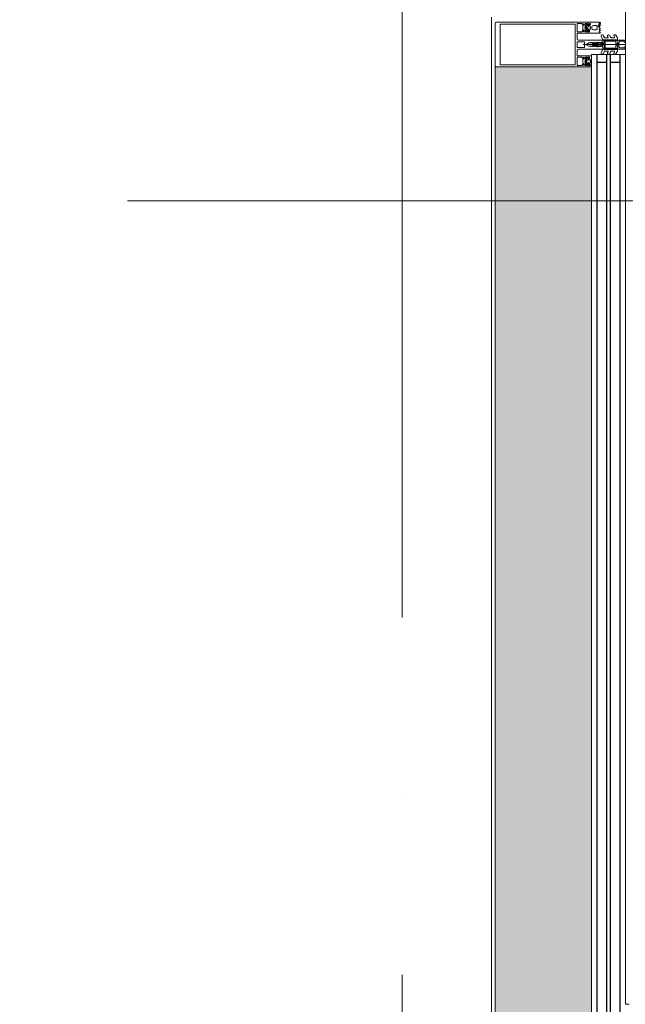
# Model space of a CAD drawing. Header units: millimetres. Extents: x -3267 to 40126, y 29201 to 102288.
# Tile 189 of 256: x 36297 to 36976, y 46369 to 47472. Entities that reach past the tile are written whole.
import ezdxf

# ---------------------------------------------------------------- set-up
doc = ezdxf.new("R2010")
doc.units = ezdxf.units.MM
doc.linetypes.add('4_ Штрихпунктир_ 10 х 2 мм', pattern=[1400, 1000, -200, 0, -200])
for name, color, linetype, lineweight in [('A-DETL-GENF-OTLN', 7, 'Continuous', 9), ('A-GLAZ-CURT-OTLN', 7, 'Continuous', 9), ('A-GLAZ-CWMG-OTLN', 7, 'Continuous', 9), ('A-WALL-____-OTLN', 7, 'Continuous', 9), ('M-EQPM-____-OTLN', 7, 'Continuous', 9), ('S-GRID-____-OTLN', 7, 'Continuous', 9)]:
    doc.layers.add(name, color=color, linetype=linetype, lineweight=lineweight)

# ---------------------------------------------------------------- blocks, each defined once
blk = doc.blocks.new('АРФ_Витраж_Остекление - SI_38mm_TripGlz-4699072-ВКК_02_К1_З_ЭОМ_кабель_')
at = {"layer": 'A-GLAZ-CURT-OTLN', "color": 253, "true_color": 0xaaaaaa}
for p, q in [((-554, 0), (-554, -38)), ((-554, -38), (554, -38))]:
    blk.add_line(p, q, dxfattribs=at)
at = {"layer": 'A-GLAZ-CURT-OTLN', "color": 253, "lineweight": 25, "true_color": 0xaaaaaa}
for p, q in [((-554, -6), (554, -6)), ((-545, -6), (-545, -17)), ((-554, -17), (554, -17)), ((-554, -21), (554, -21)), ((-545, -21), (-545, -32)), ((-554, -32), (554, -32))]:
    blk.add_line(p, q, dxfattribs=at)
blk = doc.blocks.new('Rectangular Mullion - FWS-50-HI_Mull_CovCap-20mm_Mull-105mm_zoloto-5851054-ВКК_02_К1_З_ЭОМ_кабель_')
at = {"layer": 'A-GLAZ-CWMG-OTLN', "true_color": 0xf8f3e1}
blk.add_hatch(color=7, dxfattribs=at).paths.add_polyline_path([(25490, 99404), (25490, 99512), (24410, 99512), (24410, 99404), (24911.5, 99404)])
at = {"layer": 'A-GLAZ-CWMG-OTLN', "color": 253, "true_color": 0xaaaaaa}
blk.add_line((24410, 99404), (25490, 99404), dxfattribs=at)
blk = doc.blocks.new('Rectangular Mullion - HI_CovCap-20mm_Mull-105mm-V275-ВКК_02_К1_З_ЭОМ_кабель_')
at = {"layer": 'A-DETL-GENF-OTLN', "color": 253, "true_color": 0xaaaaaa}
for p, q in [((-25, 144.5), (-25, 130.7)), ((23.5, 146), (-23.5, 146)), ((25, 130.7), (25, 144.5)), ((-25, 136), (-25, 59.4)), ((-22.9, 135.4), (-22.9, 59.4)), ((22.9, 136), (22.9, 59.4)), ((25, 136), (25, 59.4)), ((-21.8, 44.5), (-22.6, 43.5)), ((-22.2, 46.3), (-21.2, 47.4)), ((-20.5, 47.7), (-17.1, 47.7)), ((-16.4, 47.4), (-15.4, 46.3)), ((-15, 43.5), (-15.8, 44.5)), ((-12.6, 53.5), (-12.6, 41.4)), ((-5, 25.5), (-5, 52.5)), ((-3.2, 46.1), (-3.2, 53.5)), ((-2.7, 54), (2.7, 54)), ((2.7, 45.6), (-2.7, 45.6)), ((0, 47.3), (0, 0)), ((3.2, 53.5), (3.2, 46.1)), ((5, 52.5), (5, 25.5)), ((12.6, 41.4), (12.6, 53.5)), ((15, 43.5), (15.8, 44.5)), ((15.4, 46.3), (16.4, 47.4)), ((17.1, 47.7), (20.5, 47.7)), ((21.2, 47.4), (22.2, 46.3)), ((21.8, 44.5), (22.6, 43.5)), ((-22.3, 40.8), (-22.9, 40.8)), ((-22.9, 40.2), (-21.6, 40.2)), ((-22.3, 39.6), (-22.6, 39.1)), ((-21.2, 42.9), (-21.2, 41.7)), ((-21.2, 32.6), (-21.2, 35.6)), ((-21.1, 39.6), (-21.1, 39.8)), ((-19.5, 43.4), (-20.7, 43.4)), ((-20.7, 41.2), (-20.4, 41.2)), ((-20.5, 39.5), (-20.7, 39.4)), ((-20.2, 41.3), (-19.2, 43)), ((-17.6, 44), (-20, 44)), ((-20, 39.2), (-20, 39.3)), ((-19.3, 39.2), (-19.5, 39.1)), ((-19.2, 37.6), (-18.4, 37.6)), ((-18.8, 39), (-18.8, 39.2)), ((-18.4, 43), (-17.4, 41.3)), ((-18.2, 39.2), (-18.3, 39.1)), ((-16.9, 43.4), (-18.1, 43.4)), ((-17.6, 39.2), (-17.7, 39.3)), ((-17.2, 41.2), (-16.9, 41.2)), ((-17, 39.6), (-17.1, 39.4)), ((-16.5, 39.7), (-16.6, 39.7)), ((-16.4, 41.7), (-16.4, 42.9)), ((-16.4, 35.6), (-16.4, 32.6)), ((-14.6, 40.8), (-15.3, 40.8)), ((-1.9, 34.5), (-2.1, 32.8)), ((-0.9, 36.5), (-1.7, 35.1)), ((-1.3, 33.7), (-1.3, 33.8)), ((-1.1, 34.5), (-0.4, 35.7)), ((0.4, 35.7), (1.1, 34.5)), ((1.7, 35.1), (0.9, 36.5)), ((1.3, 33.8), (1.3, 33.7)), ((2.1, 32.8), (1.9, 34.5)), ((14.6, 40.8), (15.3, 40.8)), ((16.4, 41.7), (16.4, 42.9)), ((16.5, 39.7), (16.6, 39.7)), ((16.9, 43.4), (18.1, 43.4)), ((17.2, 41.2), (16.9, 41.2)), ((17, 39.6), (17.1, 39.4)), ((18.4, 43), (17.4, 41.3)), ((17.6, 44), (20, 44)), ((17.6, 39.2), (17.7, 39.3)), ((18.2, 39.2), (18.3, 39.1)), ((18.8, 39), (18.8, 39.2)), ((20.2, 41.3), (19.2, 43)), ((19.3, 39.2), (19.5, 39.1)), ((19.5, 43.4), (20.7, 43.4)), ((20, 39.2), (20, 39.3)), ((20.7, 41.2), (20.4, 41.2)), ((20.5, 39.5), (20.7, 39.4)), ((21.1, 39.6), (21.1, 39.8)), ((21.2, 42.9), (21.2, 41.7)), ((22.9, 40.2), (21.6, 40.2)), ((22.3, 40.8), (22.9, 40.8)), ((22.3, 39.6), (22.6, 39.1)), ((-24.8, 29.2), (-23.5, 29.2)), ((-24.8, 28.3), (-24.8, 28.2)), ((-24.6, 28), (-23.9, 28)), ((-23.6, 28.9), (-24.2, 28.9)), ((-23.1, 29.3), (-20.9, 30.3)), ((-17.4, 31.6), (-20.2, 31.6)), ((-18.4, 29), (-18, 28.1)), ((-17.4, 28.1), (-17, 29)), ((-16.2, 29), (-15.8, 28.1)), ((-15.2, 28.1), (-14.8, 29)), ((-14, 29), (-13.6, 28.1)), ((-7.7, 23.5), (-10.3, 25)), ((-9.1, 27.2), (-5.6, 25.2)), ((-7.5, 19.8), (-7.5, 23.1)), ((-5.4, 9.3), (-5.4, 24.8)), ((-3.5, 25), (-4.5, 25)), ((-3.4, 22.5), (3.4, 22.5)), ((-3.3, 23.5), (-1.9, 23.5)), ((-2.2, 31), (-2.4, 30.9)), ((-2.4, 30.5), (-2.2, 30.4)), ((-1.7, 23.7), (-1.7, 24.9)), ((-1.4, 24.5), (-1.4, 24)), ((-1.2, 31.1), (0.7, 31.1)), ((0.3, 26.2), (-1.1, 26.2)), ((-1.1, 23.8), (-0.5, 24.2)), ((-0.6, 32.5), (-0.6, 32.4)), ((0.8, 33), (-0.1, 33)), ((0.4, 25), (0.2, 25)), ((0.3, 25.3), (0.6, 25.5)), ((0.5, 24.2), (1.4, 23.6)), ((0.6, 32.3), (0.9, 32.3)), ((1, 31.8), (0.7, 32.1)), ((1.9, 23.5), (3.3, 23.5)), ((2.5, 30.9), (2.2, 31)), ((2.3, 30.4), (2.5, 30.5)), ((4.5, 25), (3.5, 25)), ((4.3, 22.5), (4.3, 9.4)), ((5.4, 24.8), (5.4, 9.3)), ((5.7, 25.2), (9.1, 27.2)), ((7.5, 23.1), (7.5, 19.8)), ((10.3, 25), (7.8, 23.5)), ((-7.7, 16.2), (-10.4, 17.8)), ((-9.1, 19.9), (-8.2, 19.4)), ((-9.1, 12.6), (-8.2, 12.1)), ((-7.5, 12.6), (-7.5, 15.8)), ((-3.9, 22), (-3.9, 11)), ((3.9, 11), (3.9, 22)), ((7.5, 15.8), (7.5, 12.6)), ((10.4, 17.8), (7.8, 16.2)), ((8.3, 19.4), (9.1, 19.9)), ((8.3, 12.1), (9.1, 12.6)), ((-7.6, 8.9), (-10.4, 10.5)), ((-5.9, 8.8), (-7.4, 8.8)), ((-5, 1), (-5, 6.7)), ((-2.7, 8.4), (-4, 8.4)), ((-3.7, 1.7), (-3.7, 6)), ((3.4, 10.5), (-3.4, 10.5)), ((-2.7, 7), (-2.1, 7)), ((-1.7, 9), (-2, 8.7)), ((-1.4, 7.3), (-0.7, 8)), ((0.7, 8), (1.4, 7.3)), ((2, 8.7), (1.7, 9)), ((2.1, 7), (2.7, 7)), ((3.3, 8.4), (2.7, 8.4)), ((3.7, 6), (3.7, 1.7)), ((7.4, 8.8), (5.9, 8.8)), ((10.4, 10.5), (7.6, 8.9))]:
    blk.add_line(p, q, dxfattribs=at)
at = {"layer": 'A-DETL-GENF-OTLN', "color": 253, "true_color": 0xaaaaaa, "flags": 128}
for points in [[(22.9, 130.7), (22.9, 140.2), (-22.9, 140.2), (-22.9, 130.7)], [(-19.1, 45.1), (-23.5, 45.1), (-23.5, 42.4), (-22.3, 42.4), (-22.3, 41.8), (-23.1, 41), (-25, 41), (-25, 57.8), (-25, 61)], [(22.9, 61), (22.9, 57.8), (22.9, 56.3), (11.2, 56.3), (-11.2, 56.3), (-22.9, 56.3), (-22.9, 57.8), (-22.9, 61)], [(25, 61), (25, 57.8), (25, 41), (23.1, 41), (22.3, 41.8), (22.3, 42.4), (23.5, 42.4), (23.5, 45.1), (19.1, 45.1)], [(-19.1, 54), (-23.5, 54), (-23.5, 48.3), (-22.3, 48.3), (-22.3, 47.7), (-22.9, 47.1)], [(-14.7, 47.1), (-15.3, 47.7), (-15.3, 48.3), (-14.1, 48.3), (-14.1, 54), (-18.6, 54)], [(-13.1, 40.9), (-14.4, 40.9), (-15.3, 41.8), (-15.3, 42.4), (-14.1, 42.4), (-14.1, 45.1), (-18.6, 45.1)], [(-6.5, 54), (-11.2, 54), (-12.1, 54)], [(12.1, 54), (11.2, 54), (6.5, 54)], [(18.6, 45.1), (14.1, 45.1), (14.1, 42.4), (15.3, 42.4), (15.3, 41.8), (14.4, 40.9), (13.1, 40.9)], [(18.6, 54), (14.1, 54), (14.1, 48.3), (15.3, 48.3), (15.3, 47.7), (14.7, 47.1)], [(22.9, 47.1), (22.3, 47.7), (22.3, 48.3), (23.5, 48.3), (23.5, 54), (19.1, 54)], [(-23.5, 40.8), (-25, 40.8), (-25, 29.4)], [(-22.5, 43.1), (-22, 42.8), (-22, 42.7)], [(-16, 40.2), (-14.7, 40.1), (-16, 40.1), (-16, 39.9)], [(-15.6, 42.7), (-15.6, 42.8), (-15.1, 43.1)], [(-13, 28.1), (-12.6, 28.9), (-12.6, 40.8), (-14, 40.8)], [(-0.9, 42.8), (-2, 40.8), (-2, 39.8), (-2.5, 39.5), (-2, 39.3), (-2, 38), (-2.5, 37.7), (-2, 37.5), (-2, 36.2), (-2.5, 35.9), (-2, 35.7), (-2, 34.4), (-2.5, 34.1), (-2, 33.9), (-2, 32.6), (-2.5, 32.3), (-2, 32.1), (-2, 30.8), (-2.5, 30.5), (-2, 30.3), (-2, 29), (-2.5, 28.7), (-2, 28.5), (-2, 27.2), (-2.5, 26.9), (-2.5, 26)], [(2.5, 26), (2, 26.3), (2, 27.5), (2.5, 27.8), (2, 28.1), (2, 29.3), (2.5, 29.6), (2, 29.9), (2, 31.1), (2.5, 31.4), (2, 31.7), (2, 32.9), (2.5, 33.2), (2, 33.5), (2, 34.7), (2.5, 35), (2, 35.3), (2, 36.5), (2.5, 36.8), (2, 37.1), (2, 38.3), (2.5, 38.6), (2, 38.9), (2, 40.8), (0.9, 42.8)], [(12.6, 38), (12.6, 40.8), (14, 40.8)], [(16, 40.2), (14.7, 40.1), (16, 40.1), (16, 39.9)], [(15.6, 42.7), (15.6, 42.8), (15.1, 43.1)], [(22.5, 43.1), (22, 42.8), (22, 42.7)], [(23.5, 40.8), (25, 40.8), (25, 38)], [(-3.4, 25), (-5, 25), (-5, 9.1)], [(-4.5, 9), (-4.3, 11), (-4.3, 22.5)], [(-1.6, 25.3), (-1.2, 25.6), (-0.2, 25.7), (-0.4, 25.6), (-1.3, 24.8)], [(-0.3, 32), (0.1, 31.7), (-1.2, 31.6)], [(-0.1, 25.3), (-0.1, 25.4), (0, 25.4)], [(0.4, 31.8), (0.4, 31.9), (0.4, 32.1)], [(5, 1), (5, 25), (3.4, 25)], [(-2.6, 1), (-2.6, 1.4), (-3.4, 1.4)], [(3.4, 1.4), (2.7, 1.4), (2.7, 1)]]:
    blk.add_lwpolyline(points, dxfattribs=at)
blk.add_lwpolyline([(0, 37), (0, 35.9)], close=True, dxfattribs=at)
at = {"layer": 'A-DETL-GENF-OTLN', "color": 253, "true_color": 0xaaaaaa}
for centre, radius, start, end in [((-23.5, 144.5), 1.5, 90, 180), ((23.5, 144.5), 1.5, 360, 90), ((-22.6, 46.7), 0.5, 135, 315), ((-21.2, 44), 0.8, 22.6156, 140.0033), ((-20.5, 46.7), 1, 90, 135), ((-20, 44.5), 0.5, 202.6224, 269.9997), ((-18.8, 53.9), 0.256, 12.6804, 167.3196), ((-18.8, 45), 0.256, 12.6804, 167.3196), ((-17.6, 44.5), 0.5, 269.9988, 337.3791), ((-16.4, 44), 0.8, 40.0031, 157.3772), ((-17.1, 46.7), 1, 45, 90), ((-15, 46.7), 0.5, 225, 45), ((-12.1, 53.5), 0.5, 90, 180), ((-6.5, 52.5), 1.5, 360, 90), ((-2.7, 53.5), 0.5, 90, 180), ((-2.7, 46.1), 0.5, 180, 270), ((2.7, 53.5), 0.5, 0, 90), ((2.7, 46.1), 0.5, 270, 0), ((6.5, 52.5), 1.5, 90, 180), ((12.1, 53.5), 0.5, 0, 90), ((15, 46.7), 0.5, 135, 315), ((16.4, 44), 0.8, 22.6228, 139.9969), ((17.1, 46.7), 1, 90, 135), ((17.6, 44.5), 0.5, 202.6209, 270.0012), ((18.8, 53.9), 0.256, 12.6804, 167.3196), ((18.8, 45), 0.256, 12.6804, 167.3196), ((20, 44.5), 0.5, 270.0003, 337.3776), ((21.2, 44), 0.8, 39.9967, 157.3844), ((20.5, 46.7), 1, 45, 90), ((22.6, 46.7), 0.5, 225, 45), ((-23.2, 40.8), 0.3, 180, 0), ((-22.9, 39.5), 0.65, 90, 270), ((-22.9, 39.3), 0.4, 270, 330.0063), ((-22.3, 43.3), 0.3, 140.0103, 239.9951), ((-22.3, 41.1), 0.3, 270.9052, 359.9815), ((-21.4, 39.1), 1, 90.8272, 149.9977), ((-19, 41.9), 3.14, 165.4979, 194.5021), ((-21.6, 39.7), 0.5, 54.9221, 90), ((-21.4, 39.7), 0.339, 3.0025, 90.8217), ((-18.8, 43.7), 4.4, 234.9221, 305.8412), ((-20.7, 42.9), 0.5, 89.9899, 180.0101), ((-20.7, 41.7), 0.5, 179.9897, 270.0103), ((-19.2, 35.6), 2, 89.9974, 180.0026), ((-20.8, 39.6), 0.272, 183.0147, 299.989), ((-20.3, 39.2), 0.316, 18.0033, 119.993), ((-20.4, 41.5), 0.3, 269.9879, 330.0064), ((-19.7, 39.3), 0.3, 197.9991, 314.9995), ((-19.5, 43.1), 0.3, 329.9976, 90.0064), ((-19.1, 39), 0.316, 32.9896, 135.009), ((-18.5, 39.2), 0.3, 213.0015, 329.9997), ((-18.1, 43.1), 0.3, 89.9987, 209.9973), ((-18.4, 35.6), 2, 0.0021, 89.9979), ((-17.9, 39.1), 0.316, 48.0026, 149.9974), ((-17.4, 39.4), 0.3, 227.9972, 345.0045), ((-17.2, 41.5), 0.3, 209.995, 270.0107), ((-16.7, 39.5), 0.3, 63.0032, 164.9985), ((-16.9, 42.9), 0.5, 0.0092, 89.9908), ((-16.9, 41.7), 0.5, 270.009, 359.991), ((-16.3, 39.9), 0.3, 243.009, 359.9888), ((-16, 39.9), 0.3, 90, 125.8412), ((-18.6, 41.9), 3.14, 346.8025, 14.483), ((-15.3, 41.1), 0.3, 166.8025, 270), ((-15.2, 43.3), 0.3, 299.9983, 40.0113), ((-14.8, 40.5), 0.33, 270, 54.9099), ((-14.7, 40.6), 0.5, 269.9912, 352.8263), ((-14, 40.5), 0.3, 90.003, 172.8115), ((-13.1, 41.4), 0.5, 270, 0), ((-0.4, 34.3), 1.5, 150, 173), ((46.6, 30.3), 48, 176, 178.2341), ((0.3, 33.7), 1.6, 150, 176), ((0, 42.3), 1, 30, 150), ((0, 36), 1, 90.0286, 150), ((0, 35.4), 0.5, 90.0573, 150), ((0, 36), 1, 30, 89.9714), ((0, 35.4), 0.5, 30, 89.9427), ((0.8, 33.5), 0.5, 270, 3.8302), ((-0.3, 33.7), 1.6, 4, 30), ((-46.5, 30.3), 48, 3.8302, 4), ((0.4, 34.3), 1.5, 7, 30), ((13.1, 41.4), 0.5, 180, 270), ((14, 40.5), 0.3, 7.1885, 89.997), ((14.7, 40.6), 0.5, 187.1737, 270.0088), ((14.8, 40.5), 0.33, 125.0901, 270), ((15.3, 43.3), 0.3, 139.9887, 240.0017), ((15.3, 41.1), 0.3, 270, 13.1975), ((18.6, 41.9), 3.14, 165.517, 193.1975), ((16, 39.9), 0.3, 54.1588, 90), ((16.3, 39.9), 0.3, 180.0112, 296.991), ((18.8, 43.7), 4.4, 234.1588, 305.0779), ((16.9, 42.9), 0.5, 90.0092, 179.9908), ((16.9, 41.7), 0.5, 180.009, 269.991), ((16.7, 39.5), 0.3, 15.0015, 116.9968), ((17.4, 39.4), 0.3, 194.9955, 312.0028), ((17.2, 41.5), 0.3, 269.9893, 330.005), ((17.9, 39.1), 0.316, 30.0026, 131.9974), ((18.1, 43.1), 0.3, 330.0027, 90.0013), ((18.5, 39.2), 0.3, 210.0003, 326.9985), ((19.1, 39), 0.316, 44.991, 147.0104), ((19.5, 43.1), 0.3, 89.9936, 210.0024), ((19.7, 39.3), 0.3, 225.0005, 342.0009), ((20.3, 39.2), 0.316, 60.007, 161.9967), ((20.4, 41.5), 0.3, 209.9936, 270.0121), ((20.7, 42.9), 0.5, 359.9899, 90.0101), ((20.7, 41.7), 0.5, 269.9897, 0.0103), ((20.8, 39.6), 0.272, 240.011, 356.9853), ((21.4, 39.7), 0.339, 89.1783, 176.9975), ((21.6, 39.7), 0.5, 90, 125.0779), ((21.4, 39.1), 1, 30.0023, 89.1728), ((19, 41.9), 3.14, 345.4979, 14.5021), ((22.3, 41.1), 0.3, 180.0185, 269.0948), ((22.4, 43.3), 0.3, 300.0049, 39.9897), ((22.9, 39.3), 0.4, 209.9937, 270), ((23.2, 40.8), 0.3, 180, 0), ((22.9, 39.5), 0.65, 270, 90), ((-24.8, 29.4), 0.2, 180.0083, 269.9961), ((-24.2, 28.3), 0.6, 89.9898, 180.0124), ((-24.6, 28.2), 0.2, 179.962, 270.0227), ((-23.9, 38.7), 10.7, 270.0006, 296.6602), ((-23.6, 35.2), 6.3, 270.0004, 298.0721), ((-23.5, 30.2), 1, 270.0045, 293.9938), ((-20.2, 32.6), 1, 179.9928, 270.0072), ((-20.7, 29.9), 0.35, 298.0748, 113.9984), ((-18.9, 28.7), 0.51, 31.8069, 116.6614), ((-17.7, 28.3), 0.3, 209.9964, 330.0036), ((-17.4, 32.6), 1, 270.0013, 359.9987), ((-16.6, 28.8), 0.41, 29.9985, 150.0015), ((-15.5, 28.3), 0.3, 209.9964, 330.0036), ((-14.4, 28.8), 0.41, 30.0052, 149.9948), ((-13.3, 28.3), 0.3, 209.9964, 330.0036), ((-9.7, 26.1), 1.3, 154.4117, 240), ((-9.7, 26), 1.3, 60, 150), ((-8, 23.1), 0.5, 360, 60), ((-5.9, 24.8), 0.5, 360, 60), ((-4.5, 25.5), 0.5, 180, 270), ((-3.3, 22.5), 1, 90, 180), ((-3.4, 22), 0.5, 90, 180), ((-3.5, 26), 1, 270, 0), ((-3.4, 26.5), 1.5, 270, 10.22), ((-2.3, 30.7), 0.2, 120, 240), ((17.8, 30.3), 20, 173, 178.0497), ((17.8, 30.3), 20, 179.7236, 190.22), ((-1.9, 23.7), 0.2, 270, 0), ((-1.2, 24.9), 0.5, 135, 180), ((-1.2, 31.8), 0.2, 178.2341, 270), ((-1.2, 30.9), 0.2, 90, 179.3132), ((46.6, 30.3), 48, 179.3132, 184.7125), ((-0.9, 24.5), 0.5, 135, 180), ((-1.2, 24), 0.2, 180, 300), ((-1.1, 26.4), 0.2, 184.7125, 270), ((-1, 25.5), 0.2, 90, 135), ((-0.1, 32.5), 0.5, 90, 180), ((-0.1, 32.4), 0.5, 180, 240), ((-0.4, 25.4), 0.2, 90, 135), ((0, 23.3), 1, 60, 120), ((-0.3, 25.4), 0.2, 360, 90), ((-0.2, 25.5), 0.2, 360, 90), ((0.2, 25.3), 0.3, 180, 270), ((0.2, 25.4), 0.2, 180, 315), ((0.2, 31.9), 0.2, 240, 0), ((0.2, 31.8), 0.2, 270, 0), ((0.3, 25.8), 0.4, 315, 90), ((0.6, 32.1), 0.2, 90, 180), ((0.6, 31.9), 0.2, 45, 180), ((0.4, 25.8), 0.8, 270, 354.4962), ((0.7, 31.5), 0.4, 270, 45), ((0.9, 31.8), 0.5, 1.777, 90), ((-46.5, 30.3), 48, 354.4962, 1.777), ((1.9, 24.5), 1, 240, 270), ((-17.7, 30.3), 20, 349.78, 0.2764), ((3.4, 26.5), 1.5, 169.78, 270), ((-17.7, 30.3), 20, 1.9503, 7), ((2.4, 30.7), 0.2, 300, 60), ((3.5, 26), 1, 180, 270), ((3.3, 22.5), 1, 360, 90), ((3.4, 22), 0.5, 360, 90), ((4.5, 25.5), 0.5, 270, 360), ((5.9, 24.8), 0.5, 120, 180), ((8, 23.1), 0.5, 120, 180), ((9.7, 26), 1.3, 30, 120), ((9.7, 26.1), 1.3, 300, 25.5883), ((-9.8, 18.8), 1.2, 150, 240), ((-9.8, 11.5), 1.2, 150, 240), ((-9.7, 18.8), 1.3, 60, 150), ((-9.7, 11.5), 1.3, 60, 150), ((-8, 19.8), 0.5, 240, 0), ((-8, 12.6), 0.5, 240, 0), ((-8, 15.8), 0.5, 360, 60), ((8, 19.8), 0.5, 180, 300), ((8, 15.8), 0.5, 120, 180), ((8, 12.6), 0.5, 180, 300), ((9.7, 18.8), 1.3, 30, 120), ((9.7, 11.5), 1.3, 30, 120), ((9.8, 18.8), 1.2, 300, 30), ((9.8, 11.5), 1.2, 300, 30), ((-7.4, 9.3), 0.5, 240, 270), ((-5.9, 9.3), 0.5, 270, 0), ((-4, 9.1), 1, 180, 216.8699), ((-4, 6.7), 1, 143.1301, 180), ((-4, 1), 1, 180, 270), ((-5.6, 7.9), 1, 323.1301, 36.8699), ((-4, 8.9), 0.5, 174, 270), ((-3.4, 11), 0.5, 180, 270), ((-2.7, 6), 1, 90, 180), ((-3.4, 1.7), 0.3, 180, 270), ((-3.6, 1), 1, 270, 0), ((-2.7, 9.4), 1, 270, 315), ((-2.1, 8), 1, 270, 315), ((0, 7.3), 2.4, 45, 135), ((0, 7.3), 1, 45, 135), ((2.1, 8), 1, 225, 270), ((2.7, 9.4), 1, 225, 270), ((2.7, 6), 1, 360, 90), ((3.7, 1), 1, 180, 270), ((3.3, 9.4), 1, 270, 0), ((3.4, 11), 0.5, 270, 0), ((3.4, 1.7), 0.3, 270, 0), ((4, 1), 1, 270, 0), ((5.9, 9.3), 0.5, 180, 270), ((7.4, 9.3), 0.5, 270, 300)]:
    blk.add_arc(centre, radius, start, end, dxfattribs=at)
blk = doc.blocks.new('ПР_Низ пояс - Тип 1-V647-ВКК_02_К1_З_ЭОМ_кабель_')
at = {"layer": 'M-EQPM-____-OTLN', "color": 253, "true_color": 0xaaaaaa}
for p in [(700, 0), (2400, 4.3)]:
    blk.add_line(p, (2400, 0), dxfattribs=at)
blk = doc.blocks.new('Наметкина 10_РД_АРФ_К1_R21_rvt-1-ВКК_02_К1_З_ЭОМ_кабель_')
at = {"layer": 'A-WALL-____-OTLN', "color": 253, "true_color": 0xaaaaaa}
blk.add_line((35100, 45559.1), (35100, 47755.6), dxfattribs=at)
at = {"layer": 'A-GLAZ-CURT-OTLN', "color": 253, "lineweight": 9, "true_color": 0xaaaaaa, "rotation": 269.9999999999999}
blk.add_blockref('АРФ_Витраж_Остекление - SI_38mm_TripGlz-4699072-ВКК_02_К1_З_ЭОМ_кабель_', (35250, 47160), dxfattribs=at)
at = {"layer": 'A-GLAZ-CWMG-OTLN', "color": 253, "lineweight": 9, "true_color": 0xaaaaaa, "extrusion": (0, 0, -1), "rotation": 270.0000000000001}
blk.add_blockref('Rectangular Mullion - HI_CovCap-20mm_Mull-105mm-V275-ВКК_02_К1_З_ЭОМ_кабель_', (-35250, 47725), dxfattribs=at)
at = {"layer": 'A-GLAZ-CWMG-OTLN', "color": 253, "lineweight": 9, "true_color": 0xaaaaaa, "rotation": 269.9999999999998}
blk.add_blockref('Rectangular Mullion - FWS-50-HI_Mull_CovCap-20mm_Mull-105mm_zoloto-5851054-ВКК_02_К1_З_ЭОМ_кабель_', (-64300, 72110), dxfattribs=at)
at = {"layer": 'M-EQPM-____-OTLN', "color": 253, "lineweight": 9, "true_color": 0xaaaaaa, "rotation": 269.9999999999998}
blk.add_blockref('ПР_Низ пояс - Тип 1-V647-ВКК_02_К1_З_ЭОМ_кабель_', (35250, 49050), dxfattribs=at)

msp = doc.modelspace()

# ---------------------------------------------------------------- linework, layer by layer
at = {"layer": 'S-GRID-____-OTLN', "color": 253, "linetype": '4_ Штрихпунктир_ 10 х 2 мм', "true_color": 0xaaaaaa}
for p, q in [((36725.6, 30000.7), (36725.6, 101488.3)), ((38817.9, 47268.7), (-2467.3, 47268.7))]:
    msp.add_line(p, q, dxfattribs=at)

# ---------------------------------------------------------------- block references
at = {"lineweight": 5}
msp.add_blockref('Наметкина 10_РД_АРФ_К1_R21_rvt-1-ВКК_02_К1_З_ЭОМ_кабель_', (1725.6, -281.3), dxfattribs=at)

doc.saveas('drawing.dxf')
